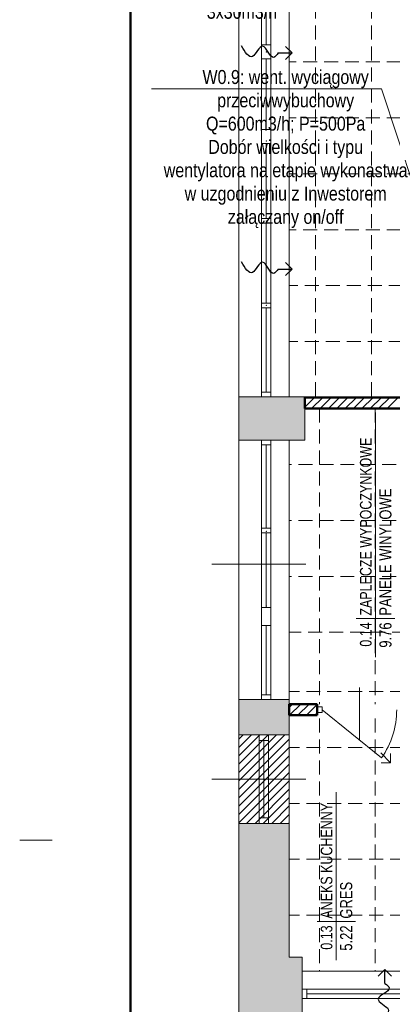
# Model space of a CAD drawing. Header units: millimetres. Extents: x -23540 to 53212, y -37964 to 41185.
# Tile 170 of 203: x 15851 to 16251, y -32125 to -31069. Entities that reach past the tile are written whole.
import ezdxf
from ezdxf.enums import TextEntityAlignment as Align

# ---------------------------------------------------------------- set-up
doc = ezdxf.new("R2010")
doc.units = ezdxf.units.MM
doc.linetypes.add('DASHEDX2', pattern=[1.5, 1, -0.5])
doc.layers.get('0').update_dxf_attribs({"lineweight": 18})
for name, color, linetype, lineweight in [('BA_met', 7, 'Continuous', 18), ('BA_sym', 7, 'Continuous', 18), ('M_Ramki do druku', 7, 'Continuous', 18), ('M_Ramki markery', 1, 'Continuous', 18), ('M_Ramki rysunków', 2, 'Continuous', 18), ('mm_went_opis', 7, 'Continuous', 15), ('mm_Wentylacja', 5, 'Continuous', 50), ('PG_PRZERYWANE_ŚREDNIE', 1, 'DASHEDX2', 18), ('PG_WIDOKOWE_CIENKIE', 1, 'Continuous', 18), ('PG_ŚCIANY_DZIAŁOWE', 3, 'Continuous', 18), ('WYPOSAŻENIE GARAŻU', 253, 'Continuous', 5)]:
    doc.layers.add(name, color=color, linetype=linetype, lineweight=lineweight)
doc.styles.add('ROMANS', font='bikromsw.shx', dxfattribs={"width": 0.8})
doc.styles.get("Standard").update_dxf_attribs({"font": 'arial.ttf'})

# ---------------------------------------------------------------- blocks, each defined once
blk = doc.blocks.new('jamb')
blk.add_lwpolyline([(-0.5, -0.5), (-0.5, 0.5), (0.5, 0.5), (0.5, -0.5)], close=True)
blk = doc.blocks.new('bikmet')
blk.add_line((0, 1.65), (0, -1.65))
at = {"style": 'ROMANS', "width": 0.8}
blk.add_attdef('NRPOM', text='', height=1, dxfattribs=at).set_placement((-0.333, 0.333), align=Align.RIGHT)
blk.add_attdef('NWAPOM', (0.25, 0.333), '', height=1, dxfattribs=at)
blk.add_attdef('RAREA', text='', height=1.042, dxfattribs=at).set_placement((-0.333, -0.333), align=Align.TOP_RIGHT)
blk.add_attdef('PODLOGA', text='', height=1.042, dxfattribs=at).set_placement((0.25, -0.333), align=Align.TOP_LEFT)
blk = doc.blocks.new('podciecie')
at = {"layer": 'mm_Wentylacja', "color": 142, "lineweight": 30}
for p, q in [((23288, -37590.5), (23280.9, -37583.4)), ((23288, -37575.5), (23288, -37590.5)), ((23288, -37590.5), (23295.1, -37583.4))]:
    blk.add_line(p, q, dxfattribs=at)
blk.add_spline([(23288, -37575.5), (23283.2, -37570.7), (23295.2, -37558.8), (23284.2, -37547.8), (23295.8, -37536.2)], degree=3, dxfattribs=at)

msp = doc.modelspace()

# ---------------------------------------------------------------- hatches: boundary and pattern name
at = {"layer": 'PG_ŚCIANY_DZIAŁOWE', "true_color": 0x939598, "transparency": 33554610}
h = msp.add_hatch(color=252, dxfattribs=at)
h.dxf.hatch_style = 1
h.paths.add_polyline_path([(16156.9, -31473.5), (16085.9, -31473.5), (16085.9, -31520), (16139.9, -31520), (16156.9, -31520)])
h = msp.add_hatch(color=252, dxfattribs=at)
h.dxf.hatch_style = 1
h.paths.add_polyline_path([(16139.9, -31798), (16085.9, -31798), (16085.9, -31836), (16139.9, -31836)])
h = msp.add_hatch(color=252, dxfattribs=at)
h.dxf.hatch_style = 1
h.paths.add_polyline_path([(16139.9, -31931), (16100.7, -31931), (16100.7, -31998.5), (16085.9, -31998.5), (16085.9, -32143.5), (16153.9, -32143.5), (16153.9, -32089.5), (16153.9, -32074.5), (16139.9, -32074.5)])
h.paths.add_polyline_path([(16100.7, -31931), (16085.9, -31931), (16085.9, -31998.5), (16100.7, -31998.5)], flags=17)

# ---------------------------------------------------------------- linework, layer by layer
at = {"color": 251, "true_color": 0x636466}
for p, q in [((16085.9, -31836), (16085.9, -29673.5)), ((16110.4, -31473.5), (16110.4, -30919.5)), ((16120.4, -31473.5), (16120.4, -30919.5)), ((16139.9, -30919.5), (16139.9, -31473.5)), ((16115.4, -31095.8), (16115.4, -31015.1)), ((16120.4, -31095.8), (16110.4, -31095.8)), ((16120.4, -31110.8), (16110.4, -31110.8)), ((16115.4, -31186.5), (16115.4, -31110.8)), ((16120.4, -31186.5), (16110.4, -31186.5)), ((16120.4, -31201.5), (16110.4, -31201.5)), ((16115.4, -31282.1), (16115.4, -31201.5)), ((16120.4, -31282.1), (16110.4, -31282.1)), ((16120.4, -31287.1), (16110.4, -31287.1)), ((16115.4, -31372.8), (16115.4, -31287.1)), ((16120.4, -31372.8), (16110.4, -31372.8)), ((16120.4, -31377.8), (16110.4, -31377.8)), ((16115.4, -31468.5), (16115.4, -31377.8)), ((16120.4, -31468.5), (16110.4, -31468.5)), ((16156.9, -31473.5), (16085.9, -31473.5)), ((16120.4, -31473.5), (16110.4, -31473.5)), ((16156.9, -31520), (16156.9, -31473.5)), ((16156.9, -31474), (16686.4, -31474)), ((16156.9, -31486), (16156.9, -31474)), ((16686.4, -31486), (16156.9, -31486)), ((16139.9, -31520), (16085.9, -31520)), ((16110.4, -31798), (16110.4, -31520)), ((16120.4, -31520), (16110.4, -31520)), ((16120.4, -31798), (16120.4, -31520)), ((16156.9, -31520), (16139.9, -31520)), ((16139.9, -31520), (16139.9, -31836)), ((16139.9, -31520), (16156.9, -31520)), ((16120.4, -31525), (16110.4, -31525)), ((16115.4, -31614.2), (16115.4, -31525)), ((16120.4, -31614.2), (16110.4, -31614.2)), ((16120.4, -31619.2), (16110.4, -31619.2)), ((16115.4, -31699.5), (16115.4, -31619.2)), ((16120.4, -31699.5), (16110.4, -31699.5)), ((16120.4, -31718.5), (16110.4, -31718.5)), ((16115.4, -31793), (16115.4, -31718.5)), ((16139.9, -31722), (16139.9, -31714)), ((16120.4, -31793), (16110.4, -31793)), ((16139.9, -31798), (16085.9, -31798)), ((16139.9, -31798), (16139.9, -31803)), ((16139.9, -31836), (16085.9, -31836)), ((16085.9, -31836), (16085.9, -31931)), ((16085.9, -31836), (16139.9, -31836)), ((16085.9, -31931), (16085.9, -31836)), ((16107.9, -31836), (16107.9, -31842)), ((16117.9, -31836), (16117.9, -31842)), ((16139.9, -31836), (16139.9, -31931)), ((16139.9, -31836), (16139.9, -31931)), ((16117.9, -31842), (16107.9, -31842)), ((16107.9, -31842), (16107.9, -31925)), ((16112.9, -31842), (16112.9, -31925)), ((16117.9, -31842), (16117.9, -31925)), ((16085.9, -32143.5), (16085.9, -31931)), ((16139.9, -31931), (16085.9, -31931)), ((16139.9, -31931), (16085.9, -31931)), ((16117.9, -31925), (16107.9, -31925)), ((16107.9, -31925), (16107.9, -31931)), ((16117.9, -31925), (16117.9, -31931)), ((16139.9, -31931), (16139.9, -32074.5)), ((16139.9, -32074.5), (16153.9, -32074.5)), ((16153.9, -32089.5), (16153.9, -32074.5)), ((16330.9, -32089.5), (16153.9, -32089.5)), ((16153.9, -32089.5), (16153.9, -32143.5)), ((16153.9, -32109), (16153.9, -32119)), ((16709.4, -32109), (16153.9, -32109)), ((16158.9, -32109), (16158.9, -32119)), ((16709.4, -32119), (16153.9, -32119)), ((16327.4, -32114), (16158.9, -32114))]:
    msp.add_line(p, q, dxfattribs=at)
at = {"color": 251, "true_color": 0x636466, "extrusion": (0, 0, -1)}
for p, q in [((16215.4, -31841.6), (16215.4, -31785.1)), ((16175.4, -31809), (16239.1, -31860.5))]:
    msp.add_line(p, q, dxfattribs=at)
at = {"color": 251, "lineweight": 20, "true_color": 0x636466}
msp.add_line((16169.9, -31803), (16169.9, -31815), dxfattribs=at)
at = {"color": 251, "true_color": 0x636466, "extrusion": (0, 0, -1)}
msp.add_arc((-16165.4, -31809), 90, 180, 214.9595, dxfattribs=at)
at = {"color": 251, "true_color": 0x636466}
for p in [(16115.4, -31103.3), (16115.4, -31103.3), (16115.4, -31103.3), (16115.4, -31103.3), (16115.4, -31199), (16115.4, -31199), (16115.4, -31199), (16115.4, -31199), (16115.4, -31284.6), (16115.4, -31284.6), (16115.4, -31284.6), (16115.4, -31284.6), (16115.4, -31375.3), (16115.4, -31375.3), (16115.4, -31375.3), (16115.4, -31375.3), (16115.4, -31617.6), (16115.4, -31617.6), (16115.4, -31617.6), (16115.4, -31617.6), (16115.4, -31697.8), (16115.4, -31697.8), (16115.4, -31697.8), (16115.4, -31697.8)]:
    msp.add_point(p, dxfattribs=at)
at = {"layer": 'BA_met', "color": 251, "true_color": 0x636466}
for p, q in [((16232.6, -31752.6), (16232.6, -31490.2)), ((16190.5, -32077.7), (16190.5, -31897.6))]:
    msp.add_line(p, q, dxfattribs=at)
at = {"layer": 'BA_sym', "color": 251, "true_color": 0x636466}
for p, q in [((16157.8, -31652.9), (16056.8, -31652.9)), ((16157.8, -31883.5), (16056.8, -31883.5))]:
    msp.add_line(p, q, dxfattribs=at)
at = {"layer": 'M_Ramki do druku', "color": 251, "true_color": 0x636466}
msp.add_line((15850.7, -31949), (15875.7, -31949), dxfattribs=at)
at = {"layer": 'M_Ramki markery', "color": 251, "true_color": 0x636466}
msp.add_line((15875.7, -31949), (15885.7, -31949), dxfattribs=at)
at = {"layer": 'M_Ramki rysunków', "color": 18, "lineweight": 50, "true_color": 0x000000}
msp.add_line((15969.8, -32949), (15969.8, -28849), dxfattribs=at)
at = {"layer": 'mm_went_opis'}
for q in [(15992.1, -31142.9), (16318.4, -31384)]:
    msp.add_line((16239.2, -31142.9), q, dxfattribs=at)
at = {"layer": 'mm_Wentylacja', "color": 142, "lineweight": 20}
for p, q in [((16238.2, -31855.3), (16248.8, -31865.9)), ((16248.8, -31865.9), (16248.8, -31855.9)), ((16248.8, -31865.9), (16238.8, -31865.9))]:
    msp.add_line(p, q, dxfattribs=at)
at = {"layer": 'PG_PRZERYWANE_ŚREDNIE', "color": 251, "lineweight": 15, "ltscale": 15, "true_color": 0x636466}
for p, q in [((16168.4, -30512.5), (16168.4, -31474)), ((16228.4, -30512.5), (16228.4, -31474)), ((16912.4, -31114), (16139.9, -31114)), ((16912.4, -31174), (16139.9, -31174)), ((16912.4, -31234), (16139.9, -31234)), ((16912.4, -31294), (16139.9, -31294)), ((16734.4, -31354), (16139.9, -31354)), ((16734.4, -31414), (16139.9, -31414)), ((16686.4, -31474), (16156.9, -31474)), ((16172.4, -31486), (16172.4, -31803)), ((16232.4, -31486), (16232.4, -31803)), ((16412.4, -31546), (16139.9, -31546)), ((16412.4, -31606), (16139.9, -31606)), ((16412.4, -31666), (16139.9, -31666)), ((16512.9, -31726), (16139.9, -31726)), ((16330.9, -31789.5), (16139.9, -31789.5)), ((16172.4, -31818.5), (16172.4, -32089.5)), ((16232.4, -31818.5), (16232.4, -32089.5)), ((16330.9, -31849.5), (16139.9, -31849.5)), ((16330.9, -31909.5), (16139.9, -31909.5)), ((16330.9, -31969.5), (16139.9, -31969.5)), ((16330.9, -32029.5), (16139.9, -32029.5))]:
    msp.add_line(p, q, dxfattribs=at)
at = {"layer": 'PG_WIDOKOWE_CIENKIE', "color": 251, "lineweight": 50, "true_color": 0x636466}
for p, q in [((16156.9, -31474), (16686.4, -31474)), ((16156.9, -31474), (16156.9, -31486)), ((16156.9, -31486), (16686.4, -31486)), ((16139.9, -31803), (16169.9, -31803)), ((16139.9, -31803), (16139.9, -31815)), ((16169.9, -31815), (16169.9, -31803)), ((16139.9, -31815), (16169.9, -31815))]:
    msp.add_line(p, q, dxfattribs=at)
at = {"layer": 'PG_WIDOKOWE_CIENKIE', "color": 251, "linetype": 'Continuous', "lineweight": 18, "true_color": 0x636466}
for p, q in [((16156.9, -31475.3), (16158.2, -31474)), ((16156.9, -31484.3), (16167.2, -31474)), ((16164.1, -31486), (16176.1, -31474)), ((16173.1, -31486), (16185.1, -31474)), ((16182.1, -31486), (16194.1, -31474)), ((16191.1, -31486), (16203.1, -31474)), ((16200.1, -31486), (16212.1, -31474)), ((16209, -31486), (16221, -31474)), ((16218, -31486), (16230, -31474)), ((16227, -31486), (16239, -31474)), ((16236, -31486), (16248, -31474)), ((16245, -31486), (16257, -31474)), ((16139.9, -31806.6), (16143.5, -31803)), ((16140.5, -31815), (16152.5, -31803)), ((16149.4, -31815), (16161.4, -31803)), ((16158.4, -31815), (16169.9, -31803.5)), ((16167.4, -31815), (16169.9, -31812.5)), ((16085.9, -31840.6), (16090.5, -31836)), ((16085.9, -31849.6), (16099.5, -31836)), ((16085.9, -31858.6), (16108.5, -31836)), ((16085.9, -31867.5), (16117.4, -31836)), ((16085.9, -31876.5), (16126.4, -31836)), ((16085.9, -31885.5), (16135.4, -31836)), ((16085.9, -31894.5), (16139.9, -31840.5)), ((16085.9, -31903.5), (16139.9, -31849.5)), ((16085.9, -31912.4), (16139.9, -31858.4)), ((16085.9, -31921.4), (16139.9, -31867.4)), ((16085.9, -31930.4), (16139.9, -31876.4)), ((16094.3, -31931), (16139.9, -31885.4)), ((16103.3, -31931), (16139.9, -31894.4)), ((16112.2, -31931), (16139.9, -31903.3)), ((16121.2, -31931), (16139.9, -31912.3)), ((16130.2, -31931), (16139.9, -31921.3)), ((16139.2, -31931), (16139.9, -31930.3))]:
    msp.add_line(p, q, dxfattribs=at)

# ---------------------------------------------------------------- block references
at = {"layer": 'BA_met', "color": 251, "true_color": 0x636466, "xscale": 12.5, "yscale": 12.5, "zscale": 12.5, "rotation": 90}
for p, values in [((16232.6, -31711.2), {'NRPOM': '0.14', 'NWAPOM': 'ZAPLECZE WYPOCZYNKOWE', 'RAREA': '9.76', 'PODLOGA': 'PANELE WINYLOWE'}), ((16190.5, -32036.3), {'NRPOM': '0.13', 'NWAPOM': 'ANEKS KUCHENNY', 'RAREA': '5.22', 'PODLOGA': 'GRES'})]:
    msp.add_blockref('bikmet', p, dxfattribs=at).add_auto_attribs(values)
at = {"layer": 'mm_Wentylacja', "color": 2, "lineweight": 30}
for p, rotation in [((-21447.3, -54392.4), 89.99999999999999), ((-21447.3, -54624.2), 89.99999999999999), ((39530.6, -69678.2), 180)]:
    msp.add_blockref('podciecie', p, dxfattribs=dict(at, rotation=rotation))
at = {"layer": 'WYPOSAŻENIE GARAŻU', "color": 251, "true_color": 0x636466, "xscale": 5.5, "yscale": 5.999999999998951, "zscale": 5.5}
msp.add_blockref('jamb', (16172.6, -31809), dxfattribs=at)

# ---------------------------------------------------------------- texts
at = {"layer": 'mm_went_opis', "char_height": 15, "attachment_point": 2}
for s, insert, width in [('{\\fArial Narrow|b0|i0|c238|p34;nawiewnik \\Pciśnieniowy \\P3x30m3/h}', (16089.3, -31002.7), 195.5), ('{\\fArial Narrow|b0|i0|c238|p34;W0.9: went. wyciągowy\\Pprzeciwwybuchowy\\PQ=600m3/h; P=500Pa\\PDobór wielkości i typu \\Pwentylatora na etapie wykonastwa w uzgodnieniu z Inwestorem\\Pzałączany on/off}', (16136.2, -31122.7), 274.973)]:
    msp.add_mtext(s, dxfattribs=dict(at, insert=insert, width=width))

doc.saveas('drawing.dxf')
